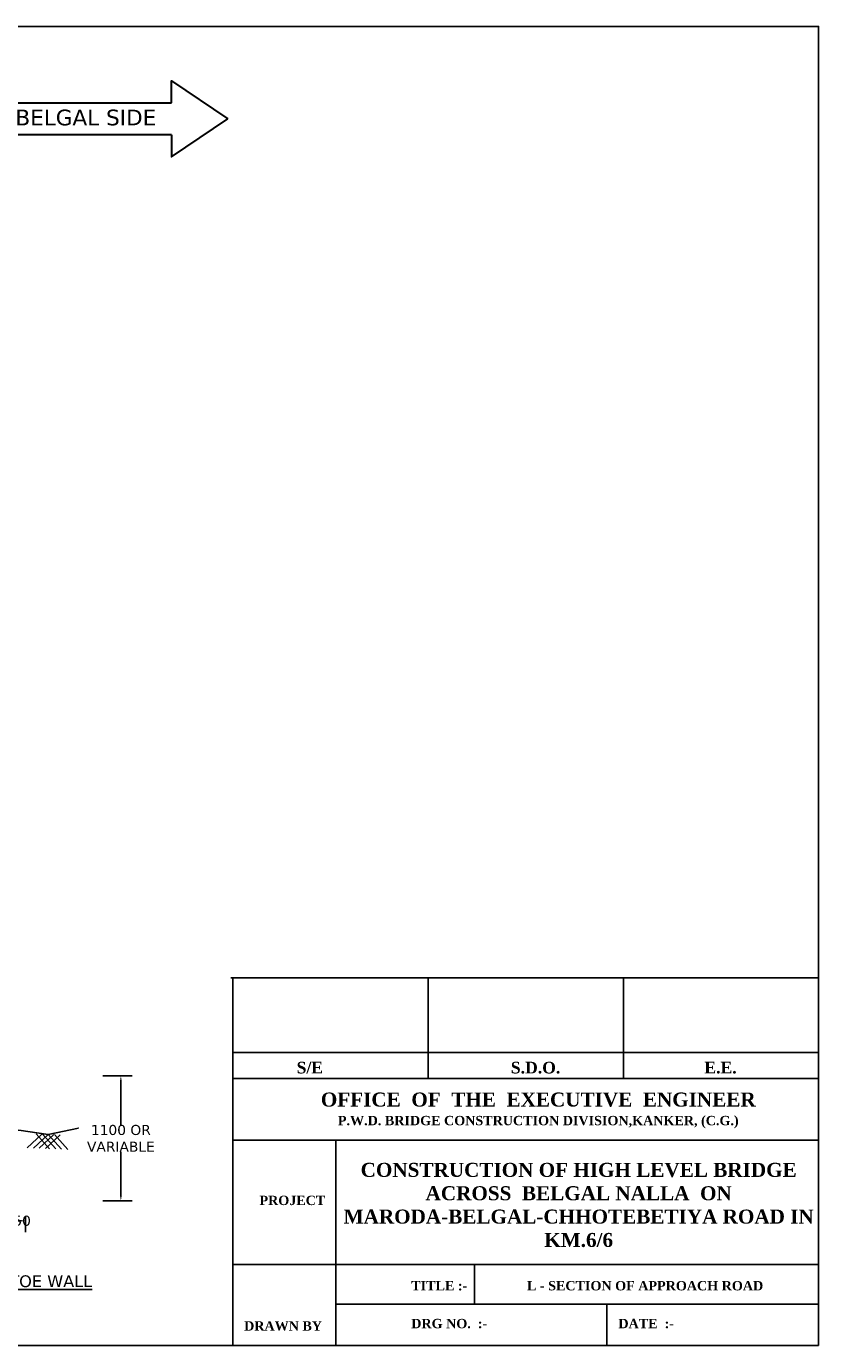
# Model space of a CAD drawing. Header units: feet. Extents: x -7746059455 to -3872100920, y -13315170765 to -6657279710.
# Tile 26 of 34: x -3872804557 to -3872783734, y -6657357375 to -6657322720. Entities that reach past the tile are written whole.
import ezdxf

# ---------------------------------------------------------------- set-up
doc = ezdxf.new("R2010")
doc.units = ezdxf.units.FT
doc.header["$MEASUREMENT"] = 0
doc.header["$PDMODE"] = 34
doc.header["$PDSIZE"] = 40
doc.layers.add('DIMENTION', color=7, linetype='Continuous', lineweight=9)
for name, color, linetype in [('GROUND_LVL', 114, 'Continuous'), ('TEX', 6, 'Continuous'), ('TEXT', 7, 'Continuous')]:
    doc.layers.add(name, color=color, linetype=linetype)
doc.styles.get("Standard").update_dxf_attribs({"font": 'verdana.ttf', "height": 264})
doc.dimstyles.new('Copy of ISO-25--------4', dxfattribs={"dimtxt": 200, "dimasz": 150, "dimexe": 300, "dimexo": 300, "dimgap": 0.02, "dimtad": 0, "dimtih": 1, "dimtoh": 1, "dimdec": 0, "dimlfac": 4, "dimdsep": 46, "dimtxsty": 'Standard', "dimcen": 150, "dimclrd": 1, "dimclre": 1, "dimclrt": 1, "dimadec": 0, "dimazin": 0, "dimtfac": 1, "dimtdec": 0, "dimtmove": 2, "dimatfit": 3, "dimfxl": 300, "dimarcsym": 0})

# ---------------------------------------------------------------- blocks, each defined once
blk = doc.blocks.new('*D89')
at = {"layer": 'Defpoints', "color": 0, "ltscale": 20, "transparency": 16777216}
for p in [(-3872804989.570446, -6657353683.744295), (-3872804579.338435, -6657353683.744295), (-3872804579.338435, -6657354095.757398)]:
    blk.add_point(p, dxfattribs=at)
at = {"layer": 'TEX', "color": 0, "lineweight": -2, "ltscale": 20, "transparency": 16777216}
for p, q in [((-3872804989.570446, -6657353983.744295), (-3872804989.570446, -6657354395.757398)), ((-3872804579.338435, -6657353983.744295), (-3872804579.338435, -6657354395.757398)), ((-3872804839.570446, -6657354095.757398), (-3872804729.338435, -6657354095.757398))]:
    blk.add_line(p, q, dxfattribs=at)
at = {"layer": 'TEX', "color": 0, "ltscale": 20, "transparency": 16777216}
for points in [[(-3872804839.570446, -6657354070.757398), (-3872804839.570446, -6657354120.757398), (-3872804989.570446, -6657354095.757398)], [(-3872804729.338435, -6657354070.757398), (-3872804729.338435, -6657354120.757398), (-3872804579.338435, -6657354095.757398)]]:
    blk.add_solid(points, dxfattribs=at)
at = {"layer": 'TEX', "color": 0, "ltscale": 20, "transparency": 16777216, "insert": (-3872804784.45444, -6657354095.757398), "char_height": 264, "attachment_point": 5}
blk.add_mtext('150', dxfattribs=at)
blk = doc.blocks.new('*D91')
at = {"layer": 'Defpoints', "color": 0, "ltscale": 20, "transparency": 16777216}
for p in [(-3872802851.794102, -6657350288.62052), (-3872802851.794102, -6657353570.476606), (-3872802073.933569, -6657353570.476606)]:
    blk.add_point(p, dxfattribs=at)
at = {"layer": 'TEX', "color": 0, "lineweight": -2, "ltscale": 20, "transparency": 16777216}
for p, q in [((-3872802551.794102, -6657350288.62052), (-3872801773.933569, -6657350288.62052)), ((-3872802073.933569, -6657350438.62052), (-3872802073.933569, -6657351574.78041)), ((-3872802073.933569, -6657353420.476606), (-3872802073.933569, -6657352284.316716)), ((-3872802551.794102, -6657353570.476606), (-3872801773.933569, -6657353570.476606))]:
    blk.add_line(p, q, dxfattribs=at)
at = {"layer": 'TEX', "color": 0, "ltscale": 20, "transparency": 16777216}
for points in [[(-3872802098.933569, -6657350438.62052), (-3872802048.933569, -6657350438.62052), (-3872802073.933569, -6657350288.62052)], [(-3872802098.933569, -6657353420.476606), (-3872802048.933569, -6657353420.476606), (-3872802073.933569, -6657353570.476606)]]:
    blk.add_solid(points, dxfattribs=at)
at = {"layer": 'TEX', "color": 0, "ltscale": 20, "transparency": 16777216, "insert": (-3872802073.93357, -6657351929.54856), "char_height": 264, "attachment_point": 5}
blk.add_mtext('1100 OR \\PVARIABLE', dxfattribs=at)

msp = doc.modelspace()

# ---------------------------------------------------------------- linework, layer by layer
at = {"layer": 'DIMENTION', "color": 0, "lineweight": 30, "ltscale": 20}
for p, q in [((-3872806048.377083, -6657324725.766019), (-3872800746.531888, -6657324725.766019)), ((-3872800746.531888, -6657325569.999999), (-3872806048.377084, -6657325570))]:
    msp.add_line(p, q, dxfattribs=at)
for points in [[(-3872800746.531888, -6657324725.766019), (-3872800746.531888, -6657324152.737813), (-3872799258.377084, -6657325147.883011)], [(-3872800746.531888, -6657325569.999999), (-3872800746.531888, -6657326143.028204), (-3872799258.377084, -6657325147.883011)]]:
    msp.add_lwpolyline(points, dxfattribs=at)
at = {"layer": 'GROUND_LVL', "color": 0}
for p, q in [((-3872799180, -6657347717.79051), (-3872783733.785247, -6657347717.790509)), ((-3872799130, -6657357374.704067), (-3872799130, -6657347717.79051)), ((-3872793997.928415, -6657347717.79051), (-3872793997.928417, -6657350355.506594)), ((-3872788865.856829, -6657347717.79051), (-3872788865.856832, -6657350355.506594)), ((-3872799130, -6657349675.993529), (-3872783733.785247, -6657349675.993529)), ((-3872799130, -6657350355.506594), (-3872783733.785247, -6657350355.506594)), ((-3872799130, -6657351982.002526), (-3872783733.785247, -6657351982.002526)), ((-3872796427.458631, -6657351982.002526), (-3872796427.458631, -6657357374.704067)), ((-3872799130, -6657355245.672101), (-3872783733.785247, -6657355245.672101)), ((-3872792778.785248, -6657355245.672101), (-3872792778.785248, -6657356284.704066)), ((-3872796427.458633, -6657356284.704066), (-3872783733.785247, -6657356284.704066)), ((-3872789299.497812, -6657356284.704066), (-3872789299.497812, -6657357374.704067))]:
    msp.add_line(p, q, dxfattribs=at)
at = {"layer": 'TEX', "color": 7, "ltscale": 20}
for p, q in [((-3872804535.013712, -6657352179.115328), (-3872804153.545665, -6657351819.461025)), ((-3872804368.794124, -6657352185.431667), (-3872803987.326082, -6657351825.777369)), ((-3872803949.496512, -6657352201.364982), (-3872804302.57015, -6657351813.7981)), ((-3872804219.769642, -6657352191.094598), (-3872803838.301599, -6657351831.4403)), ((-3872803783.276928, -6657352207.681322), (-3872804136.350565, -6657351820.114438)), ((-3872804053.55006, -6657352197.410942), (-3872803672.082018, -6657351837.756642)), ((-3872803634.252446, -6657352213.344249), (-3872803987.326082, -6657351825.777369)), ((-3872803468.032862, -6657352219.660597), (-3872803821.1065, -6657351832.093715))]:
    msp.add_line(p, q, dxfattribs=at)
at = {"layer": 'TEX', "color": 0, "ltscale": 20}
msp.add_lwpolyline([(-3872783733.785247, -6657357374.704073), (-3872844550, -6657357374.704073), (-3872844550, -6657322720), (-3872783733.785247, -6657322720)], close=True, dxfattribs=at)
at = {"layer": 'TEX', "color": 7, "ltscale": 20}
msp.add_lwpolyline([(-3872803187.793612, -6657351660.618559), (-3872803187.793612, -6657351660.618559), (-3872803987.326082, -6657351825.777369), (-3872804754.075861, -6657351715.558597), (-3872805701.10944, -6657351769.687347)], dxfattribs=at)

# ---------------------------------------------------------------- texts
at = {"layer": 'TEX', "color": 0}
for s, insert, char_height, width, attachment_point in [('{\\fTimes New Roman|b1|i0|c0|p18;S/E}', (-3872797454.37005, -6657349918.336448), 306.735, 960.86103454, 1), ('{\\fTimes New Roman|b1|i0|c0|p18;S.D.O.}', (-3872791823.774673, -6657349918.336448), 306.735, 2132.5198752, 1), ('{\\fTimes New Roman|b1|i0|c0|p18;E.E.}', (-3872786737.561822, -6657349918.336448), 306.735, 2132.5198752, 1), ('{\\fTimes New Roman|b1|i0|c0|p18;OFFICE  OF  THE  EXECUTIVE  ENGINEER\\P\\H0.6667x;P.W.D. BRIDGE CONSTRUCTION DIVISION,KANKER, (C.G.)}', (-3872791102.590186, -6657350726.565051), 368.082, 18553.3695204, 2), ('{\\fTimes New Roman|b1|i0|c0|p18;CONSTRUCTION OF HIGH LEVEL BRIDGE\\PACROSS  BELGAL NALLA  ON MARODA-BELGAL-CHHOTEBETIYA ROAD IN KM.6/6    }', (-3872790040.702015, -6657353682.363806), 368.082, 12395.43709827, 5), ('{\\fTimes New Roman|b1|i0|c0|p18;PROJECT}', (-3872798430.416206, -6657353436.901693), 245.388, 3424.3650012, 1), ('{\\fTimes New Roman|b1|i0|c0|p18;TITLE :-}', (-3872794441.157181, -6657355678.406372), 245.388, 3424.3650012, 1), ('{\\fTimes New Roman|b1|i0|c0|p18;L - SECTION OF APPROACH ROAD}', (-3872791398.785248, -6657355678.406372), 245.388, 11041.9446852, 1), ('{\\fTimes New Roman|b1|i0|c0|p18;DRAWN BY}', (-3872798834.266014, -6657356734.940709), 245.388, 3424.3650012, 1), ('{\\fTimes New Roman|b1|i0|c0|p18;DRG NO.  :-  }', (-3872794441.157181, -6657356672.121571), 245.388, 9083.0122812, 1), ('{\\fTimes New Roman|b1|i0|c0|p18;DATE  :-    }', (-3872788996.853019, -6657356672.121571), 245.388, 3424.3650012, 1)]:
    msp.add_mtext(s, dxfattribs=dict(at, insert=insert, char_height=char_height, width=width, attachment_point=attachment_point))
at = {"layer": 'TEX', "color": 0, "ltscale": 20, "insert": (-3872805970.638619, -6657355528.473285), "char_height": 309.58682112, "width": 7473.7220027, "attachment_point": 2}
msp.add_mtext('{\\LSECTION OF P.C.C. TOE WALL}', dxfattribs=at)
at = {"layer": 'TEXT', "color": 0, "lineweight": 30, "insert": (-3872801142.985372, -6657324906.599495), "char_height": 412.776, "width": 5024.05047966, "attachment_point": 3}
msp.add_mtext('BELGAL SIDE', dxfattribs=at)

# ---------------------------------------------------------------- dimensions: what is measured, and where the dimension line sits
at = {"layer": 'TEX', "color": 7, "ltscale": 20}
dim = msp.add_linear_dim(base=(-3872802073.933569, -6657353570.476606), p1=(-3872802851.7941, -6657350288.620516), p2=(-3872802851.7941, -6657353570.476603), angle=90, text='1100 OR \\PVARIABLE', dimstyle='Copy of ISO-25--------4', override={"dimclrd": 0, "dimclre": 0, "dimclrt": 0}, dxfattribs=at)
dim.commit()
dim.dimension.update_dxf_attribs({"geometry": '*D91', "text_midpoint": (-3872802073.93357, -6657351929.54856)})
dim = msp.add_linear_dim(base=(-3872804579.338435, -6657354095.757398), p1=(-3872804989.570446, -6657353683.744295), p2=(-3872804579.338435, -6657353683.744295), text='150', dimstyle='Copy of ISO-25--------4', override={"dimclrd": 0, "dimclre": 0, "dimclrt": 0}, dxfattribs=at)
dim.commit()
dim.dimension.update_dxf_attribs({"geometry": '*D89', "text_midpoint": (-3872804784.45444, -6657354095.757398), "dimtype": 160})

doc.saveas('drawing.dxf')
